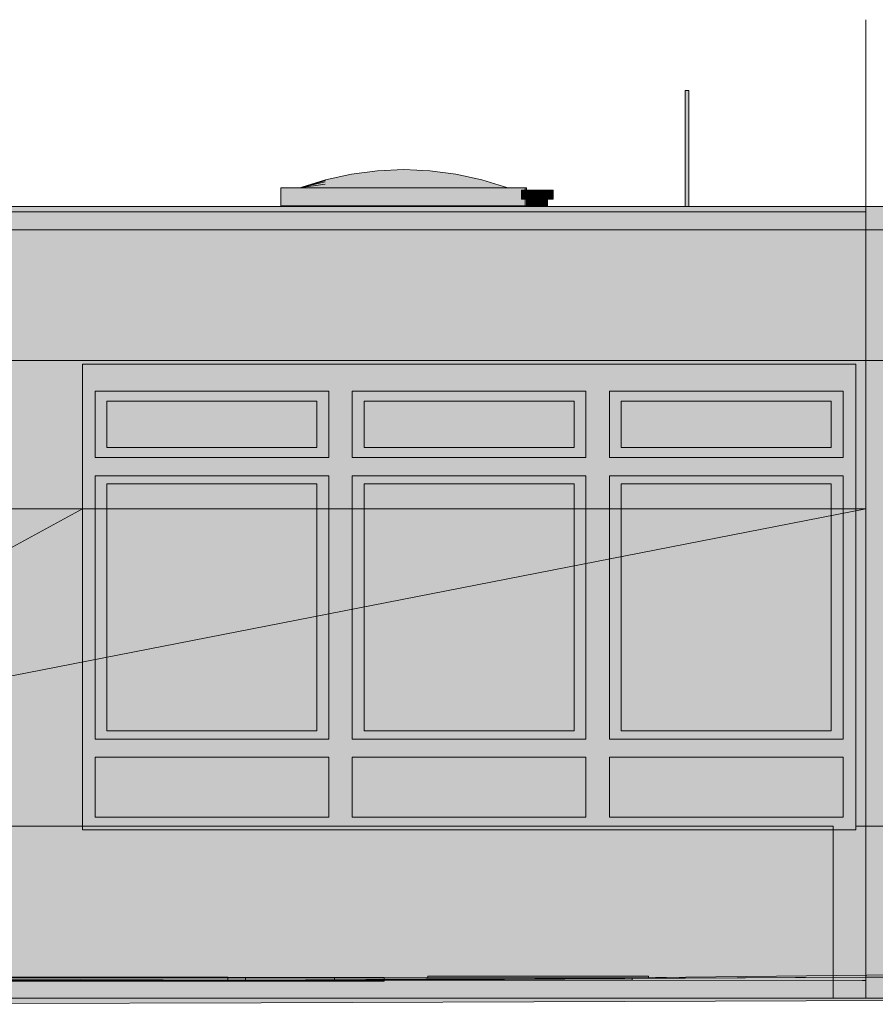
# Model space of a CAD drawing. Header units: metres. Extents: x 0 to 0.84, y 0 to 0.297.
# Tile 39 of 51: x 0.713 to 0.722, y 0.238 to 0.249. Entities that reach past the tile are written whole.
import ezdxf

# ---------------------------------------------------------------- set-up
doc = ezdxf.new("R2010")
doc.units = ezdxf.units.M
doc.header["$XCLIPFRAME"] = 2
doc.layers.add('Standard', color=7, linetype='Continuous', lineweight=25)
picture_1 = doc.add_image_def('image1.jpg', size_in_pixel=(1024, 1024))
picture_2 = doc.add_image_def('image3.jpg', size_in_pixel=(2048, 512))
picture_3 = doc.add_image_def('image5.jpg', size_in_pixel=(1024, 512))

msp = doc.modelspace()

# ---------------------------------------------------------------- hatches: boundary and pattern name
at = {"layer": 'Standard', "linetype": 'Continuous', "lineweight": 13, "true_color": 0xaaaaaa, "transparency": 33554687}
for points in [[(0.720194, 0.248393), (0.720191, 0.248393), (0.720191, 0.247115), (0.720194, 0.247115)], [(0.718383, 0.247295), (0.718383, 0.247195), (0.718405, 0.247195), (0.718405, 0.247295)], [(0.718457, 0.247195), (0.718443, 0.247195), (0.718443, 0.247115), (0.718457, 0.247115)], [(0.723249, 0.238641), (0.722708, 0.238636), (0.718196, 0.238585), (0.722184, 0.238608)], [(0.723249, 0.238641), (0.722184, 0.238608), (0.722924, 0.238608)], [(0.707238, 0.238601), (0.707334, 0.238561), (0.715335, 0.238576)], [(0.717327, 0.238584), (0.716204, 0.238579), (0.722146, 0.238571), (0.719139, 0.23859), (0.718196, 0.238585)], [(0.722184, 0.238608), (0.721407, 0.238603), (0.719139, 0.23859), (0.722146, 0.238571), (0.722184, 0.238571)], [(0.709302, 0.238308), (0.715513, 0.238375), (0.714574, 0.238375), (0.714564, 0.238375), (0.714332, 0.238375), (0.714324, 0.238375), (0.714322, 0.238375), (0.714163, 0.238375), (0.714143, 0.238375), (0.714142, 0.238375), (0.713073, 0.238375), (0.713072, 0.238375), (0.713068, 0.238375), (0.713062, 0.238375), (0.713053, 0.238375), (0.713042, 0.238375), (0.71303, 0.238375), (0.713016, 0.238375), (0.713, 0.238375), (0.712985, 0.238375), (0.712969, 0.238375), (0.712954, 0.238375), (0.712939, 0.238375), (0.712926, 0.238375), (0.712915, 0.238375), (0.712906, 0.238375), (0.712899, 0.238375), (0.712894, 0.238375), (0.712893, 0.238375), (0.712109, 0.238375), (0.712107, 0.238375), (0.712087, 0.238375), (0.711985, 0.238375)], [(0.709302, 0.238308), (0.71551, 0.238324), (0.716328, 0.238375), (0.715513, 0.238375)], [(0.71551, 0.238324), (0.722899, 0.238352), (0.722899, 0.238357), (0.71891, 0.238375), (0.71653, 0.238375), (0.716328, 0.238375)], [(0.722855, 0.238375), (0.722376, 0.238375), (0.722375, 0.238375), (0.722372, 0.238375), (0.722365, 0.238375), (0.722357, 0.238375), (0.722346, 0.238375), (0.722333, 0.238375), (0.722319, 0.238375), (0.722304, 0.238375), (0.722288, 0.238375), (0.722273, 0.238375), (0.722257, 0.238375), (0.722243, 0.238375), (0.72223, 0.238375), (0.722218, 0.238375), (0.722209, 0.238375), (0.722202, 0.238375), (0.722198, 0.238375), (0.722196, 0.238375), (0.722184, 0.238375), (0.722184, 0.238375), (0.722124, 0.238375), (0.72212, 0.238375), (0.722064, 0.238375), (0.721964, 0.238375), (0.721962, 0.238375), (0.721954, 0.238375), (0.719876, 0.238375), (0.719829, 0.238375), (0.71891, 0.238375), (0.722899, 0.238357), (0.722899, 0.238375)]]:
    msp.add_hatch(color=253, dxfattribs=at).paths.add_polyline_path(points)
at = {"layer": 'Standard', "linetype": 'Continuous', "lineweight": 13, "transparency": 33554687}
for color, points in [(253, [(0.720201, 0.248393), (0.720194, 0.248393), (0.720194, 0.247115), (0.720201, 0.247115)]), (253, [(0.718405, 0.247295), (0.718405, 0.247195), (0.718464, 0.247195), (0.718464, 0.247295)]), (253, [(0.718494, 0.247195), (0.718457, 0.247195), (0.718457, 0.247115), (0.718494, 0.247115)]), (7, [(0.718494, 0.247195), (0.718457, 0.247195), (0.718457, 0.24712), (0.718489, 0.24714), (0.718494, 0.247143)]), (7, [(0.718544, 0.247195), (0.718494, 0.247195), (0.718494, 0.247143), (0.718544, 0.247159)]), (7, [(0.718594, 0.247195), (0.718544, 0.247195), (0.718544, 0.247159), (0.718588, 0.247159), (0.718594, 0.247161)]), (7, [(0.71863, 0.247195), (0.718594, 0.247195), (0.718594, 0.247161), (0.71863, 0.247161)]), (7, [(0.718643, 0.247195), (0.71863, 0.247195), (0.71863, 0.247161), (0.718638, 0.247151), (0.718643, 0.247151)]), (7, [(0.718659, 0.247195), (0.718643, 0.247195), (0.718643, 0.247161), (0.718659, 0.247161)]), (7, [(0.718672, 0.247195), (0.718659, 0.247195), (0.718659, 0.247161), (0.718667, 0.247151), (0.718672, 0.247151)]), (7, [(0.713676, 0.245375), (0.713536, 0.245375), (0.713536, 0.243961), (0.713676, 0.243961)]), (7, [(0.722184, 0.243775), (0.722184, 0.245415), (0.722184, 0.245415), (0.722184, 0.243775)]), (7, [(0.722924, 0.245415), (0.722184, 0.245415), (0.722184, 0.243775), (0.722924, 0.243775)]), (7, [(0.722924, 0.245415), (0.722184, 0.245415), (0.722184, 0.245356), (0.722924, 0.245358)]), (7, [(0.716515, 0.245075), (0.716255, 0.245075), (0.716255, 0.243965), (0.716515, 0.243965)]), (7, [(0.719354, 0.245075), (0.719094, 0.245075), (0.719094, 0.243969), (0.719354, 0.243969)]), (7, [(0.713806, 0.244142), (0.713676, 0.244142), (0.713676, 0.243947), (0.713806, 0.243947)]), (7, [(0.716255, 0.241236), (0.716255, 0.244142), (0.716125, 0.244142), (0.716125, 0.24395), (0.716241, 0.243951), (0.716241, 0.241236)]), (7, [(0.716645, 0.244142), (0.716515, 0.244142), (0.716515, 0.243951), (0.716645, 0.243951)]), (7, [(0.719094, 0.241236), (0.719094, 0.244142), (0.718964, 0.244142), (0.718964, 0.243955), (0.71908, 0.243955), (0.71908, 0.241236)]), (7, [(0.719484, 0.244142), (0.719354, 0.244142), (0.719354, 0.243955), (0.719484, 0.243956)]), (7, [(0.716125, 0.241326), (0.716125, 0.244052), (0.713806, 0.244052), (0.713806, 0.243912), (0.71609, 0.243915), (0.71609, 0.241326)]), (7, [(0.718964, 0.241326), (0.718964, 0.244052), (0.716645, 0.244052), (0.716645, 0.243916), (0.718929, 0.243919), (0.718929, 0.241326)]), (7, [(0.721804, 0.241326), (0.721804, 0.244052), (0.719484, 0.244052), (0.719484, 0.24392), (0.72075, 0.243922), (0.72075, 0.242341), (0.72075, 0.241326)]), (7, [(0.721804, 0.241326), (0.720786, 0.241326), (0.720786, 0.241236), (0.721804, 0.241236)]), (7, [(0.721934, 0.241036), (0.721934, 0.241236), (0.7208, 0.241236), (0.7208, 0.241036)]), (7, [(0.716255, 0.240375), (0.716255, 0.241036), (0.713676, 0.241036), (0.713676, 0.241), (0.71622, 0.241), (0.71622, 0.240375)]), (7, [(0.719094, 0.240375), (0.719094, 0.241036), (0.716515, 0.241036), (0.716515, 0.241), (0.719059, 0.241), (0.719059, 0.240375)]), (7, [(0.721934, 0.240375), (0.721934, 0.241036), (0.719354, 0.241036), (0.719354, 0.241), (0.720765, 0.241), (0.720765, 0.240375)]), (7, [(0.721934, 0.240235), (0.721934, 0.240375), (0.7208, 0.240375), (0.7208, 0.240235)]), (7, [(0.722395, 0.238614), (0.723249, 0.238641), (0.722708, 0.238636), (0.718196, 0.238585), (0.721407, 0.238603)]), (7, [(0.708221, 0.238562), (0.715335, 0.238576), (0.707238, 0.238601), (0.707323, 0.238565)]), (7, [(0.715335, 0.238576), (0.717327, 0.238584), (0.717348, 0.238601), (0.713078, 0.238583)]), (7, [(0.717348, 0.238601), (0.717327, 0.238584), (0.718196, 0.238585), (0.719764, 0.238602)]), (7, [(0.722184, 0.238375), (0.722924, 0.238375), (0.722924, 0.238608), (0.722184, 0.238608)])]:
    msp.add_hatch(color=color, dxfattribs=at).paths.add_polyline_path(points)
at = {"layer": 'Standard', "linetype": 'Continuous', "lineweight": 13, "true_color": 0xbababa, "transparency": 33554687}
for points in [[(0.720212, 0.248393), (0.720201, 0.248393), (0.720201, 0.247115), (0.720212, 0.247115)], [(0.718464, 0.247295), (0.718464, 0.247195), (0.718544, 0.247195), (0.718544, 0.247295)], [(0.718544, 0.247195), (0.718494, 0.247195), (0.718494, 0.247115), (0.718544, 0.247115)]]:
    msp.add_hatch(color=9, dxfattribs=at).paths.add_polyline_path(points)
at = {"layer": 'Standard', "linetype": 'Continuous', "lineweight": 13, "true_color": 0xc2c2c2, "transparency": 33554687}
for points in [[(0.720221, 0.248393), (0.720212, 0.248393), (0.720212, 0.247115), (0.720221, 0.247115)], [(0.718544, 0.247295), (0.718544, 0.247195), (0.718624, 0.247195), (0.718624, 0.247295)], [(0.718594, 0.247195), (0.718544, 0.247195), (0.718544, 0.247115), (0.718594, 0.247115)]]:
    msp.add_hatch(color=9, dxfattribs=at).paths.add_polyline_path(points)
at = {"layer": 'Standard', "linetype": 'Continuous', "lineweight": 13, "true_color": 0xc3c3c3, "transparency": 33554687}
for points in [[(0.720229, 0.248393), (0.720221, 0.248393), (0.720221, 0.247115), (0.720229, 0.247115)], [(0.718624, 0.247295), (0.718624, 0.247195), (0.718682, 0.247195), (0.718682, 0.247295)], [(0.718711, 0.247195), (0.718711, 0.247295), (0.718703, 0.247295), (0.718703, 0.247195)], [(0.71863, 0.247195), (0.718594, 0.247195), (0.718594, 0.247115), (0.71863, 0.247115)], [(0.718659, 0.247195), (0.718643, 0.247195), (0.718643, 0.247115), (0.718659, 0.247115)]]:
    msp.add_hatch(color=9, dxfattribs=at).paths.add_polyline_path(points)
at = {"layer": 'Standard', "linetype": 'Continuous', "lineweight": 13, "true_color": 0xbdbdbd, "transparency": 33554687}
for points in [[(0.720231, 0.248393), (0.720229, 0.248393), (0.720229, 0.247115), (0.720231, 0.247115)], [(0.718682, 0.247295), (0.718682, 0.247195), (0.718703, 0.247195), (0.718703, 0.247295)], [(0.718711, 0.247295), (0.718711, 0.247195), (0.718732, 0.247195), (0.718732, 0.247295)], [(0.718643, 0.247195), (0.71863, 0.247195), (0.71863, 0.247115), (0.718643, 0.247115)], [(0.718672, 0.247195), (0.718659, 0.247195), (0.718659, 0.247115), (0.718672, 0.247115)]]:
    msp.add_hatch(color=9, dxfattribs=at).paths.add_polyline_path(points)
at = {"layer": 'Standard', "linetype": 'Continuous', "lineweight": 13, "true_color": 0xc9dee7, "transparency": 33554687}
for points in [[(0.716219, 0.247401), (0.716506, 0.24746), (0.71622, 0.247407)], [(0.716508, 0.247469), (0.71622, 0.247407), (0.716506, 0.24746)]]:
    msp.add_hatch(color=254, dxfattribs=at).paths.add_polyline_path(points)
at = {"layer": 'Standard', "linetype": 'Continuous', "lineweight": 13, "true_color": 0xcbe0e9, "transparency": 33554687}
for points in [[(0.716506, 0.24746), (0.716219, 0.247401), (0.716505, 0.247432)], [(0.716506, 0.24746), (0.716794, 0.247495), (0.716508, 0.247469)], [(0.716795, 0.247507), (0.716508, 0.247469), (0.716794, 0.247495)], [(0.716217, 0.247385), (0.716505, 0.247432), (0.716219, 0.247401)]]:
    msp.add_hatch(color=254, dxfattribs=at).paths.add_polyline_path(points)
at = {"layer": 'Standard', "linetype": 'Continuous', "lineweight": 13, "true_color": 0xcde2eb, "transparency": 33554687}
for points in [[(0.716505, 0.247432), (0.716792, 0.24746), (0.716506, 0.24746)], [(0.716794, 0.247495), (0.716506, 0.24746), (0.716792, 0.24746)], [(0.716216, 0.247358), (0.715928, 0.24732), (0.716214, 0.24732)], [(0.716216, 0.247358), (0.716503, 0.247385), (0.716217, 0.247385)], [(0.716505, 0.247432), (0.716217, 0.247385), (0.716503, 0.247385)]]:
    msp.add_hatch(color=254, dxfattribs=at).paths.add_polyline_path(points)
at = {"layer": 'Standard', "linetype": 'Continuous', "lineweight": 13, "true_color": 0xcee4ed, "transparency": 33554687}
for points in [[(0.716792, 0.24746), (0.716505, 0.247432), (0.716791, 0.247401)], [(0.716792, 0.24746), (0.71708, 0.247469), (0.716794, 0.247495)], [(0.717081, 0.247507), (0.716794, 0.247495), (0.71708, 0.247469)], [(0.71737, 0.247507), (0.717369, 0.247495), (0.717658, 0.247469)], [(0.717656, 0.24746), (0.717658, 0.247469), (0.717369, 0.247495)], [(0.716214, 0.24732), (0.716502, 0.24732), (0.716216, 0.247358)], [(0.716503, 0.247385), (0.716791, 0.247401), (0.716505, 0.247432)], [(0.717939, 0.24732), (0.717941, 0.247358), (0.717652, 0.24732)], [(0.718228, 0.24732), (0.71823, 0.24732), (0.717941, 0.247358)], [(0.718238, 0.24732), (0.718234, 0.24732), (0.718236, 0.24732)]]:
    msp.add_hatch(color=254, dxfattribs=at).paths.add_polyline_path(points)
at = {"layer": 'Standard', "linetype": 'Continuous', "lineweight": 13, "true_color": 0xd0e6ef, "transparency": 33554687}
for points in [[(0.716791, 0.247401), (0.717078, 0.247407), (0.716792, 0.24746)], [(0.71708, 0.247469), (0.716792, 0.24746), (0.717078, 0.247407)], [(0.717369, 0.247495), (0.717367, 0.24746), (0.717656, 0.24746)], [(0.717655, 0.247432), (0.717656, 0.24746), (0.717367, 0.24746)], [(0.717658, 0.247469), (0.717656, 0.24746), (0.717945, 0.247407)], [(0.717653, 0.247385), (0.717655, 0.247432), (0.717366, 0.247401)], [(0.717942, 0.247385), (0.717944, 0.247401), (0.717655, 0.247432)], [(0.717945, 0.247407), (0.717944, 0.247401), (0.718233, 0.24732)], [(0.718231, 0.24732), (0.718233, 0.24732), (0.717944, 0.247401)], [(0.718234, 0.24732), (0.718209, 0.247327), (0.718233, 0.24732)]]:
    msp.add_hatch(color=254, dxfattribs=at).paths.add_polyline_path(points)
at = {"layer": 'Standard', "linetype": 'Continuous', "lineweight": 13, "true_color": 0xcce1ea, "transparency": 33554687}
for points in [[(0.716794, 0.247495), (0.717081, 0.247507), (0.716795, 0.247507)], [(0.717083, 0.24752), (0.716795, 0.247507), (0.717081, 0.247507)]]:
    msp.add_hatch(color=254, dxfattribs=at).paths.add_polyline_path(points)
at = {"layer": 'Standard', "linetype": 'Continuous', "lineweight": 13, "true_color": 0xd1e7f0, "transparency": 33554687}
for points in [[(0.71708, 0.247469), (0.717078, 0.247407), (0.717367, 0.24746)], [(0.717366, 0.247401), (0.717367, 0.24746), (0.717078, 0.247407)], [(0.717656, 0.24746), (0.717655, 0.247432), (0.717944, 0.247401)], [(0.716502, 0.24732), (0.716789, 0.24732), (0.716503, 0.247385)], [(0.716791, 0.247401), (0.716503, 0.247385), (0.716789, 0.24732)], [(0.717652, 0.24732), (0.717653, 0.247385), (0.717364, 0.24732)], [(0.717941, 0.247358), (0.717939, 0.24732), (0.718228, 0.24732)], [(0.717944, 0.247401), (0.717942, 0.247385), (0.718231, 0.24732)]]:
    msp.add_hatch(color=254, dxfattribs=at).paths.add_polyline_path(points)
at = {"layer": 'Standard', "linetype": 'Continuous', "lineweight": 13, "true_color": 0xcfe5ee, "transparency": 33554687}
for points in [[(0.717081, 0.247507), (0.71708, 0.247469), (0.717369, 0.247495)], [(0.717367, 0.24746), (0.717369, 0.247495), (0.71708, 0.247469)], [(0.717944, 0.247401), (0.717945, 0.247407), (0.717656, 0.24746)], [(0.716503, 0.247385), (0.716216, 0.247358), (0.716502, 0.24732)], [(0.717941, 0.247358), (0.717942, 0.247385), (0.717653, 0.247385)], [(0.71823, 0.24732), (0.718231, 0.24732), (0.717942, 0.247385)], [(0.718236, 0.24732), (0.718228, 0.247321), (0.718234, 0.24732)]]:
    msp.add_hatch(color=254, dxfattribs=at).paths.add_polyline_path(points)
at = {"layer": 'Standard', "linetype": 'Continuous', "lineweight": 13, "true_color": 0xcde3ec, "transparency": 33554687}
for points in [[(0.717083, 0.24752), (0.717081, 0.247507), (0.71737, 0.247507)], [(0.717369, 0.247495), (0.71737, 0.247507), (0.717081, 0.247507)]]:
    msp.add_hatch(color=254, dxfattribs=at).paths.add_polyline_path(points)
at = {"layer": 'Standard', "linetype": 'Continuous', "lineweight": 13, "true_color": 0xd2e8f1, "transparency": 33554687}
for points in [[(0.717367, 0.24746), (0.717366, 0.247401), (0.717655, 0.247432)], [(0.716789, 0.24732), (0.717077, 0.24732), (0.716791, 0.247401)], [(0.717078, 0.247407), (0.716791, 0.247401), (0.717077, 0.24732)], [(0.717364, 0.24732), (0.717366, 0.247401), (0.717077, 0.24732)], [(0.717653, 0.247385), (0.717652, 0.24732), (0.717941, 0.247358)], [(0.717655, 0.247432), (0.717653, 0.247385), (0.717942, 0.247385)], [(0.717942, 0.247385), (0.717941, 0.247358), (0.71823, 0.24732)]]:
    msp.add_hatch(color=254, dxfattribs=at).paths.add_polyline_path(points)
at = {"layer": 'Standard', "linetype": 'Continuous', "lineweight": 13, "true_color": 0xcadfe8, "transparency": 33554687}
msp.add_hatch(color=254, dxfattribs=at).paths.add_polyline_path([(0.716217, 0.247385), (0.715932, 0.24732), (0.716216, 0.247358)])
at = {"layer": 'Standard', "linetype": 'Continuous', "lineweight": 13, "true_color": 0xc8dde6, "transparency": 33554687}
msp.add_hatch(color=254, dxfattribs=at).paths.add_polyline_path([(0.716219, 0.247401), (0.715938, 0.247321), (0.716217, 0.247385)])
at = {"layer": 'Standard', "linetype": 'Continuous', "lineweight": 13, "true_color": 0xc6dbe4, "transparency": 33554687}
msp.add_hatch(color=254, dxfattribs=at).paths.add_polyline_path([(0.71622, 0.247407), (0.715957, 0.247327), (0.716219, 0.247401)])
at = {"layer": 'Standard', "linetype": 'Continuous', "lineweight": 13, "true_color": 0xd3e9f2, "transparency": 33554687}
for points in [[(0.717078, 0.247407), (0.717077, 0.24732), (0.717366, 0.247401)], [(0.717366, 0.247401), (0.717364, 0.24732), (0.717653, 0.247385)], [(0.716125, 0.241326), (0.716125, 0.244052), (0.713806, 0.244052), (0.713806, 0.241326)], [(0.718964, 0.241326), (0.718964, 0.244052), (0.716645, 0.244052), (0.716645, 0.241326)], [(0.721804, 0.241326), (0.721804, 0.244052), (0.719484, 0.244052), (0.719484, 0.241326)], [(0.716255, 0.240375), (0.716255, 0.241036), (0.713676, 0.241036), (0.713676, 0.240375)], [(0.719094, 0.240375), (0.719094, 0.241036), (0.716515, 0.241036), (0.716515, 0.240375)], [(0.721934, 0.240375), (0.721934, 0.241036), (0.719354, 0.241036), (0.719354, 0.240375)]]:
    msp.add_hatch(color=254, dxfattribs=at).paths.add_polyline_path(points)
at = {"layer": 'Standard', "linetype": 'Continuous', "lineweight": 13, "true_color": 0xf3f3f3, "transparency": 33554687}
for points in [[(0.718425, 0.24732), (0.715725, 0.24732), (0.715725, 0.24712), (0.718425, 0.24712), (0.718425, 0.247195), (0.718405, 0.247195), (0.718383, 0.247195), (0.718383, 0.247295), (0.718405, 0.247295), (0.718425, 0.247295)], [(0.723015, 0.246915), (0.722647, 0.246915), (0.722647, 0.246855), (0.684874, 0.246855), (0.684874, 0.246315), (0.723015, 0.246315)], [(0.723015, 0.246315), (0.684874, 0.246315), (0.684874, 0.245415), (0.723015, 0.245415)], [(0.713676, 0.240235), (0.713676, 0.245375), (0.713536, 0.245375), (0.713536, 0.240275), (0.713536, 0.240235)], [(0.716515, 0.240375), (0.716515, 0.245075), (0.716255, 0.245075), (0.716255, 0.240375)], [(0.719354, 0.240375), (0.719354, 0.245075), (0.719094, 0.245075), (0.719094, 0.240375)], [(0.713676, 0.241236), (0.713806, 0.241236), (0.713806, 0.244142), (0.713676, 0.244142)], [(0.716125, 0.241236), (0.716255, 0.241236), (0.716255, 0.244142), (0.716125, 0.244142)], [(0.716515, 0.241236), (0.716645, 0.241236), (0.716645, 0.244142), (0.716515, 0.244142)], [(0.718964, 0.241236), (0.719094, 0.241236), (0.719094, 0.244142), (0.718964, 0.244142)], [(0.719354, 0.241236), (0.719484, 0.241236), (0.719484, 0.244142), (0.719354, 0.244142)], [(0.716125, 0.241326), (0.713806, 0.241326), (0.713806, 0.241236), (0.716125, 0.241236)], [(0.718964, 0.241326), (0.716645, 0.241326), (0.716645, 0.241236), (0.718964, 0.241236)], [(0.721804, 0.241326), (0.719484, 0.241326), (0.719484, 0.241236), (0.721804, 0.241236)], [(0.716255, 0.241036), (0.716255, 0.241236), (0.713676, 0.241236), (0.713676, 0.241036)], [(0.719094, 0.241036), (0.719094, 0.241236), (0.716515, 0.241236), (0.716515, 0.241036)], [(0.721934, 0.241036), (0.721934, 0.241236), (0.719354, 0.241236), (0.719354, 0.241036)], [(0.721934, 0.240235), (0.721934, 0.240375), (0.713676, 0.240375), (0.713676, 0.240235)]]:
    msp.add_hatch(color=7, dxfattribs=at).paths.add_polyline_path(points)
at = {"layer": 'Standard', "linetype": 'Continuous', "lineweight": 13, "true_color": 0xebebeb, "transparency": 33554687}
h = msp.add_hatch(color=7, dxfattribs=at)
h.paths.add_polyline_path([(0.71844, 0.24732), (0.718425, 0.24732), (0.718425, 0.247295), (0.71844, 0.247295)])
h.paths.add_polyline_path([(0.718425, 0.24712), (0.71844, 0.24712), (0.71844, 0.247195), (0.718425, 0.247195)])
at = {"layer": 'Standard', "linetype": 'Continuous', "lineweight": 13, "true_color": 0xd1d1d1, "transparency": 33554687}
msp.add_hatch(color=254, dxfattribs=at).paths.add_polyline_path([(0.684408, 0.247115), (0.684408, 0.246855), (0.722647, 0.246855), (0.722647, 0.247115)])
at = {"layer": 'Standard', "linetype": 'Continuous', "lineweight": 13, "true_color": 0xd8d8d8, "transparency": 33554687}
for points in [[(0.718346, 0.24712), (0.715806, 0.24712), (0.715806, 0.247115), (0.718346, 0.247115)], [(0.71836, 0.24712), (0.718346, 0.24712), (0.718346, 0.247115), (0.71836, 0.247115)], [(0.721934, 0.245075), (0.721934, 0.245375), (0.713676, 0.245375), (0.713676, 0.245075)], [(0.722074, 0.240235), (0.722074, 0.245375), (0.721934, 0.245375), (0.721934, 0.240235)], [(0.713676, 0.244342), (0.713806, 0.244342), (0.713806, 0.245075), (0.713676, 0.245075)], [(0.716125, 0.244965), (0.716125, 0.245075), (0.713806, 0.245075), (0.713806, 0.244965)], [(0.716125, 0.244342), (0.716255, 0.244342), (0.716255, 0.245075), (0.716125, 0.245075)], [(0.716515, 0.245075), (0.716515, 0.244342), (0.716645, 0.244342), (0.716645, 0.245075)], [(0.718964, 0.244965), (0.718964, 0.245075), (0.716645, 0.245075), (0.716645, 0.244965)], [(0.718964, 0.244342), (0.719094, 0.244342), (0.719094, 0.245075), (0.718964, 0.245075)], [(0.719354, 0.245075), (0.719354, 0.244342), (0.719484, 0.244342), (0.719484, 0.245075)], [(0.721804, 0.244965), (0.721804, 0.245075), (0.719484, 0.245075), (0.719484, 0.244965)], [(0.721804, 0.244342), (0.721934, 0.244342), (0.721934, 0.245075), (0.721804, 0.245075)], [(0.716125, 0.244965), (0.716125, 0.244452), (0.716125, 0.244452), (0.716125, 0.244965)], [(0.716125, 0.244452), (0.713806, 0.244452), (0.713806, 0.244342), (0.716125, 0.244342)], [(0.718964, 0.244452), (0.716645, 0.244452), (0.716645, 0.244342), (0.718964, 0.244342)], [(0.721804, 0.244452), (0.719484, 0.244452), (0.719484, 0.244342), (0.721804, 0.244342)], [(0.716255, 0.244142), (0.716255, 0.244342), (0.713676, 0.244342), (0.713676, 0.244142)], [(0.719094, 0.244142), (0.719094, 0.244342), (0.716515, 0.244342), (0.716515, 0.244142)], [(0.721934, 0.244142), (0.721934, 0.244342), (0.719354, 0.244342), (0.719354, 0.244142)], [(0.716125, 0.244052), (0.716125, 0.244142), (0.713806, 0.244142), (0.713806, 0.244052)], [(0.718964, 0.244052), (0.718964, 0.244142), (0.716645, 0.244142), (0.716645, 0.244052)], [(0.721804, 0.244052), (0.721804, 0.244142), (0.719484, 0.244142), (0.719484, 0.244052)], [(0.721804, 0.241236), (0.721934, 0.241236), (0.721934, 0.244142), (0.721804, 0.244142)], [(0.716125, 0.244052), (0.716125, 0.241326), (0.716125, 0.241326), (0.716125, 0.244052)]]:
    msp.add_hatch(color=254, dxfattribs=at).paths.add_polyline_path(points)
at = {"layer": 'Standard', "linetype": 'Continuous', "lineweight": 13, "transparency": 33554687}
h = msp.add_hatch(color=7, dxfattribs=at)
h.paths.add_polyline_path([(0.723015, 0.246915), (0.722647, 0.246915), (0.722647, 0.246887), (0.722987, 0.246887), (0.722987, 0.246827), (0.723015, 0.246827)])
h.paths.add_polyline_path([(0.722647, 0.246855), (0.684874, 0.246855), (0.684874, 0.246813), (0.722619, 0.246827)])
h = msp.add_hatch(color=7, dxfattribs=at)
h.paths.add_polyline_path([(0.694074, 0.245415), (0.694074, 0.243775), (0.694915, 0.243775), (0.694915, 0.245375), (0.703415, 0.245375), (0.703415, 0.243775), (0.703584, 0.243775), (0.703584, 0.245415)])
h.paths.add_polyline_path([(0.704254, 0.243775), (0.704254, 0.245375), (0.712754, 0.245375), (0.712754, 0.243775), (0.713536, 0.243775), (0.713536, 0.245375), (0.722074, 0.245375), (0.722074, 0.243775), (0.722184, 0.243775), (0.722184, 0.245415), (0.704064, 0.245415), (0.704064, 0.243775)])
h = msp.add_hatch(color=7, dxfattribs=at)
h.paths.add_polyline_path([(0.694074, 0.245415), (0.694074, 0.243931), (0.694915, 0.243932), (0.694915, 0.245375), (0.703415, 0.245375), (0.703415, 0.243775), (0.703584, 0.243775), (0.703584, 0.245415)])
h.paths.add_polyline_path([(0.704254, 0.245375), (0.712754, 0.245375), (0.712754, 0.243959), (0.713536, 0.243961), (0.713536, 0.245375), (0.722074, 0.245375), (0.722074, 0.243775), (0.722184, 0.243775), (0.722184, 0.245415), (0.704064, 0.245415), (0.704064, 0.243946), (0.704254, 0.243946)])
at = {"layer": 'Standard', "linetype": 'Continuous', "lineweight": 13, "true_color": 0xd8d8d8, "transparency": 33554687}
for points in [[(0.716255, 0.240375), (0.716255, 0.241036), (0.716255, 0.240375), (0.716255, 0.245075)], [(0.719094, 0.240375), (0.719094, 0.241036), (0.719094, 0.240375), (0.719094, 0.245075)]]:
    msp.add_hatch(color=254, dxfattribs=at).paths.add_polyline_path(points, flags=16)
at = {"layer": 'Standard', "linetype": 'Continuous', "lineweight": 13, "true_color": 0xbbcfd7, "transparency": 33554687}
for points in [[(0.716125, 0.244452), (0.716125, 0.244965), (0.713806, 0.244965), (0.713806, 0.244452)], [(0.718964, 0.244452), (0.718964, 0.244965), (0.716645, 0.244965), (0.716645, 0.244452)], [(0.721804, 0.244452), (0.721804, 0.244965), (0.719484, 0.244965), (0.719484, 0.244452)]]:
    msp.add_hatch(color=9, dxfattribs=at).paths.add_polyline_path(points)
at = {"layer": 'Standard', "linetype": 'Continuous', "lineweight": 13, "transparency": 33554687}
h = msp.add_hatch(color=7, dxfattribs=at)
h.paths.add_polyline_path([(0.685354, 0.243775), (0.685344, 0.243775), (0.685344, 0.240275), (0.685354, 0.240275)])
h.paths.add_polyline_path([(0.694915, 0.243775), (0.694074, 0.243775), (0.694074, 0.240275), (0.694915, 0.240275)])
h.paths.add_polyline_path([(0.704254, 0.240275), (0.704254, 0.243775), (0.704064, 0.243775), (0.704064, 0.240275)])
h.paths.add_polyline_path([(0.722184, 0.243775), (0.722074, 0.243775), (0.722074, 0.240275), (0.722184, 0.240275)])
h.paths.add_polyline_path([(0.713536, 0.243775), (0.712754, 0.243775), (0.712754, 0.240275), (0.713536, 0.240275)])
h.paths.add_polyline_path([(0.713536, 0.243775), (0.703584, 0.238375), (0.703584, 0.23855), (0.703584, 0.238375)], flags=16)
h.paths.add_polyline_path([(0.703584, 0.238594), (0.703584, 0.243775), (0.703415, 0.243775), (0.703415, 0.240275), (0.703584, 0.240275), (0.703584, 0.238594), (0.694915, 0.243775)])
h = msp.add_hatch(color=7, dxfattribs=at)
h.paths.add_polyline_path([(0.722184, 0.243775), (0.722074, 0.243775), (0.722074, 0.240275), (0.722184, 0.240275)])
h.paths.add_polyline_path([(0.722184, 0.243775), (0.703584, 0.238375), (0.703584, 0.23855), (0.703584, 0.238375)], flags=16)
h.paths.add_polyline_path([(0.703584, 0.238594), (0.703584, 0.243775), (0.703415, 0.243775), (0.703415, 0.240275), (0.703584, 0.240275), (0.703584, 0.238594), (0.722184, 0.243775)])
h = msp.add_hatch(color=7, dxfattribs=at)
h.paths.add_polyline_path([(0.722924, 0.243775), (0.722184, 0.243775), (0.722184, 0.23863), (0.722708, 0.238636), (0.722924, 0.23864)])
h.paths.add_polyline_path([(0.722184, 0.238375), (0.722924, 0.238375), (0.722924, 0.238608), (0.722184, 0.238608)])
h = msp.add_hatch(color=7, dxfattribs=at)
h.paths.add_polyline_path([(0.722184, 0.243775), (0.722184, 0.240275), (0.722184, 0.23863), (0.722184, 0.23863), (0.722184, 0.243775)])
h.paths.add_polyline_path([(0.722184, 0.238608), (0.722184, 0.238578), (0.722184, 0.238375), (0.722184, 0.238375)])
h = msp.add_hatch(color=7, dxfattribs=at)
h.paths.add_polyline_path([(0.722184, 0.238375), (0.722184, 0.238578), (0.722184, 0.238571), (0.722146, 0.238571), (0.716204, 0.238579), (0.715335, 0.238576), (0.708221, 0.238562), (0.707334, 0.238561), (0.704064, 0.238551), (0.704064, 0.238375)])
h.paths.add_polyline_path([(0.722184, 0.23863), (0.722184, 0.240275), (0.722074, 0.240275), (0.722074, 0.240235), (0.713536, 0.240235), (0.713536, 0.240275), (0.712754, 0.240275), (0.712754, 0.240235), (0.704254, 0.240235), (0.704254, 0.240275), (0.704064, 0.240275), (0.704064, 0.238595), (0.707238, 0.238601), (0.7097, 0.238594), (0.717348, 0.238601), (0.719983, 0.238605)])
h = msp.add_hatch(color=7, dxfattribs=at)
h.paths.add_polyline_path([(0.722184, 0.238375), (0.722184, 0.238578), (0.722184, 0.238571), (0.722146, 0.238571), (0.716204, 0.238579), (0.715335, 0.238576), (0.708221, 0.238562), (0.707334, 0.238561), (0.704064, 0.238551), (0.704064, 0.238375)])
h.paths.add_polyline_path([(0.722184, 0.23863), (0.722184, 0.240275), (0.722074, 0.240275), (0.722074, 0.240235), (0.720814, 0.240235), (0.720814, 0.238614)])
at = {"layer": 'Standard', "linetype": 'Continuous', "lineweight": 13, "true_color": 0xb9b9b9, "transparency": 33554687}
for points in [[(0.717348, 0.238601), (0.7097, 0.238594), (0.712933, 0.238583)], [(0.717327, 0.238584), (0.717348, 0.238601), (0.712933, 0.238583), (0.715335, 0.238576)], [(0.718196, 0.238585), (0.719983, 0.238605), (0.717348, 0.238601), (0.717327, 0.238584)]]:
    msp.add_hatch(color=9, dxfattribs=at).paths.add_polyline_path(points)
at = {"layer": 'Standard', "linetype": 'Continuous', "lineweight": 13, "true_color": 0x4d4d4d, "transparency": 33554687}
for points in [[(0.717348, 0.238601), (0.7097, 0.238594), (0.712933, 0.238583)], [(0.717348, 0.238601), (0.717348, 0.238601), (0.712933, 0.238583), (0.713078, 0.238583)], [(0.717348, 0.238601), (0.719764, 0.238602), (0.719983, 0.238605), (0.717348, 0.238601)]]:
    msp.add_hatch(color=251, dxfattribs=at).paths.add_polyline_path(points)
at = {"layer": 'Standard', "linetype": 'Continuous', "lineweight": 13, "true_color": 0x474747, "transparency": 33554687}
for points in [[(0.717327, 0.238584), (0.716204, 0.238579), (0.722146, 0.238571), (0.719139, 0.23859), (0.718196, 0.238585)], [(0.722184, 0.238608), (0.721407, 0.238603), (0.719139, 0.23859), (0.722146, 0.238571), (0.722184, 0.238571)], [(0.722184, 0.238608), (0.722395, 0.238614), (0.721407, 0.238603)], [(0.722184, 0.238608), (0.722924, 0.238608), (0.722988, 0.238614), (0.722395, 0.238614)], [(0.709302, 0.238308), (0.715513, 0.238375), (0.711985, 0.238375)], [(0.709302, 0.238308), (0.71551, 0.238324), (0.716328, 0.238375), (0.715513, 0.238375)], [(0.71551, 0.238324), (0.722899, 0.238352), (0.722899, 0.238357), (0.71891, 0.238375), (0.716328, 0.238375)], [(0.722855, 0.238375), (0.722184, 0.238375), (0.722184, 0.238375), (0.722064, 0.238375), (0.71891, 0.238375), (0.722899, 0.238357), (0.722899, 0.238375)]]:
    msp.add_hatch(color=49, dxfattribs=at).paths.add_polyline_path(points)

# ---------------------------------------------------------------- linework, layer by layer
at = {"layer": 'Standard', "color": 7, "linetype": 'Continuous', "lineweight": 13, "transparency": 33554687}
for p, q in [((0.720191, 0.248393), (0.720191, 0.247115)), ((0.720191, 0.248393), (0.720194, 0.248393)), ((0.720194, 0.248393), (0.720201, 0.248393)), ((0.720201, 0.248393), (0.720212, 0.248393)), ((0.720212, 0.248393), (0.720221, 0.248393)), ((0.720221, 0.248393), (0.720229, 0.248393)), ((0.720229, 0.248393), (0.720231, 0.248393)), ((0.720231, 0.248393), (0.720231, 0.247115)), ((0.716508, 0.247469), (0.71622, 0.247407)), ((0.716795, 0.247507), (0.716508, 0.247469)), ((0.717083, 0.24752), (0.716795, 0.247507)), ((0.71737, 0.247507), (0.717083, 0.24752)), ((0.717658, 0.247469), (0.71737, 0.247507)), ((0.717945, 0.247407), (0.717658, 0.247469)), ((0.716216, 0.247358), (0.715928, 0.24732)), ((0.716217, 0.247385), (0.715932, 0.24732)), ((0.716219, 0.247401), (0.715938, 0.247321)), ((0.71622, 0.247407), (0.715957, 0.247327)), ((0.718233, 0.24732), (0.717945, 0.247407)), ((0.715725, 0.24732), (0.715725, 0.24712)), ((0.718425, 0.24732), (0.715725, 0.24732)), ((0.718209, 0.247327), (0.718234, 0.24732)), ((0.718236, 0.24732), (0.718228, 0.247321)), ((0.718238, 0.24732), (0.718234, 0.24732)), ((0.718383, 0.247295), (0.718383, 0.247195)), ((0.718405, 0.247295), (0.718383, 0.247295)), ((0.718464, 0.247295), (0.718405, 0.247295)), ((0.718425, 0.247295), (0.718425, 0.24732)), ((0.71844, 0.24732), (0.718425, 0.24732)), ((0.71844, 0.24732), (0.71844, 0.247295)), ((0.718544, 0.247295), (0.718464, 0.247295)), ((0.718624, 0.247295), (0.718544, 0.247295)), ((0.718682, 0.247295), (0.718624, 0.247295)), ((0.718703, 0.247295), (0.718682, 0.247295)), ((0.718703, 0.247295), (0.718703, 0.247195)), ((0.718711, 0.247295), (0.718703, 0.247295)), ((0.718732, 0.247295), (0.718711, 0.247295)), ((0.718732, 0.247295), (0.718732, 0.247195)), ((0.684408, 0.247115), (0.722647, 0.247115)), ((0.715725, 0.24712), (0.718425, 0.24712)), ((0.715806, 0.24712), (0.715806, 0.247115)), ((0.718346, 0.24712), (0.718346, 0.247115)), ((0.71836, 0.24712), (0.71836, 0.247115)), ((0.718405, 0.247195), (0.718383, 0.247195)), ((0.718464, 0.247195), (0.718405, 0.247195)), ((0.718425, 0.24712), (0.718425, 0.247195)), ((0.718425, 0.24712), (0.71844, 0.24712)), ((0.71844, 0.247195), (0.71844, 0.24712)), ((0.718443, 0.247115), (0.718443, 0.247195)), ((0.718544, 0.247195), (0.718464, 0.247195)), ((0.718624, 0.247195), (0.718544, 0.247195)), ((0.718682, 0.247195), (0.718624, 0.247195)), ((0.718643, 0.247115), (0.718643, 0.247195)), ((0.718672, 0.247115), (0.718672, 0.247195)), ((0.718703, 0.247195), (0.718682, 0.247195)), ((0.718711, 0.247195), (0.718703, 0.247195)), ((0.718732, 0.247195), (0.718711, 0.247195)), ((0.722647, 0.246855), (0.684408, 0.246855)), ((0.723015, 0.245415), (0.684874, 0.245415)), ((0.713536, 0.240275), (0.713536, 0.245375)), ((0.713536, 0.245375), (0.713676, 0.245375)), ((0.713536, 0.243775), (0.713536, 0.245375)), ((0.713536, 0.245375), (0.721934, 0.245375)), ((0.713676, 0.245375), (0.721934, 0.245375)), ((0.721934, 0.245375), (0.722074, 0.245375)), ((0.721934, 0.245375), (0.722074, 0.245375)), ((0.722074, 0.245375), (0.722074, 0.240275)), ((0.722074, 0.245375), (0.722074, 0.243775)), ((0.722184, 0.243775), (0.722184, 0.245415)), ((0.722184, 0.243775), (0.722184, 0.245415)), ((0.716255, 0.245075), (0.713676, 0.245075)), ((0.713676, 0.245075), (0.713676, 0.244342)), ((0.716255, 0.244342), (0.716255, 0.245075)), ((0.716255, 0.244342), (0.716255, 0.245075)), ((0.716515, 0.245075), (0.716515, 0.244342)), ((0.719094, 0.245075), (0.716515, 0.245075)), ((0.719094, 0.244342), (0.719094, 0.245075)), ((0.719094, 0.244342), (0.719094, 0.245075)), ((0.719354, 0.245075), (0.719354, 0.244342)), ((0.721934, 0.245075), (0.719354, 0.245075)), ((0.721934, 0.244342), (0.721934, 0.245075)), ((0.721934, 0.244342), (0.721934, 0.245075)), ((0.716125, 0.244965), (0.713806, 0.244965)), ((0.713806, 0.244965), (0.713806, 0.244452)), ((0.716125, 0.244452), (0.716125, 0.244965)), ((0.716125, 0.244452), (0.716125, 0.244965)), ((0.718964, 0.244965), (0.716645, 0.244965)), ((0.716645, 0.244965), (0.716645, 0.244452)), ((0.718964, 0.244452), (0.718964, 0.244965)), ((0.718964, 0.244452), (0.718964, 0.244965)), ((0.721804, 0.244965), (0.719484, 0.244965)), ((0.719484, 0.244965), (0.719484, 0.244452)), ((0.721804, 0.244452), (0.721804, 0.244965)), ((0.721804, 0.244452), (0.721804, 0.244965)), ((0.713806, 0.244452), (0.716125, 0.244452)), ((0.716645, 0.244452), (0.718964, 0.244452)), ((0.719484, 0.244452), (0.721804, 0.244452)), ((0.713676, 0.244342), (0.716255, 0.244342)), ((0.716515, 0.244342), (0.719094, 0.244342)), ((0.719354, 0.244342), (0.721934, 0.244342)), ((0.716255, 0.244142), (0.713676, 0.244142)), ((0.713676, 0.244142), (0.713676, 0.241236)), ((0.716255, 0.241236), (0.716255, 0.244142)), ((0.716255, 0.241236), (0.716255, 0.244142)), ((0.719094, 0.244142), (0.716515, 0.244142)), ((0.716515, 0.244142), (0.716515, 0.241236)), ((0.719094, 0.241236), (0.719094, 0.244142)), ((0.719094, 0.241236), (0.719094, 0.244142)), ((0.721934, 0.244142), (0.719354, 0.244142)), ((0.719354, 0.244142), (0.719354, 0.241236)), ((0.721934, 0.241236), (0.721934, 0.244142)), ((0.721934, 0.241236), (0.721934, 0.244142)), ((0.716125, 0.244052), (0.713806, 0.244052)), ((0.713806, 0.244052), (0.713806, 0.241326)), ((0.716125, 0.241326), (0.716125, 0.244052)), ((0.716125, 0.241326), (0.716125, 0.244052)), ((0.718964, 0.244052), (0.716645, 0.244052)), ((0.716645, 0.244052), (0.716645, 0.241326)), ((0.718964, 0.241326), (0.718964, 0.244052)), ((0.718964, 0.241326), (0.718964, 0.244052)), ((0.721804, 0.244052), (0.719484, 0.244052)), ((0.719484, 0.244052), (0.719484, 0.241326)), ((0.721804, 0.241326), (0.721804, 0.244052)), ((0.721804, 0.241326), (0.721804, 0.244052)), ((0.713536, 0.240275), (0.713536, 0.243775)), ((0.722074, 0.243775), (0.722074, 0.240275)), ((0.722184, 0.23863), (0.722184, 0.243775)), ((0.722184, 0.243775), (0.722184, 0.243775)), ((0.722184, 0.240275), (0.722184, 0.243775)), ((0.722184, 0.243775), (0.722184, 0.243775)), ((0.713806, 0.241326), (0.716125, 0.241326)), ((0.716645, 0.241326), (0.718964, 0.241326)), ((0.719484, 0.241326), (0.721804, 0.241326)), ((0.713676, 0.241236), (0.716255, 0.241236)), ((0.716515, 0.241236), (0.719094, 0.241236)), ((0.719354, 0.241236), (0.721934, 0.241236)), ((0.716255, 0.241036), (0.713676, 0.241036)), ((0.713676, 0.241036), (0.713676, 0.240375)), ((0.716255, 0.240375), (0.716255, 0.241036)), ((0.716255, 0.240375), (0.716255, 0.241036)), ((0.719094, 0.241036), (0.716515, 0.241036)), ((0.716515, 0.241036), (0.716515, 0.240375)), ((0.719094, 0.240375), (0.719094, 0.241036)), ((0.719094, 0.240375), (0.719094, 0.241036)), ((0.721934, 0.241036), (0.719354, 0.241036)), ((0.719354, 0.241036), (0.719354, 0.240375)), ((0.721934, 0.240375), (0.721934, 0.241036)), ((0.721934, 0.240375), (0.721934, 0.241036)), ((0.713676, 0.240375), (0.716255, 0.240375)), ((0.716515, 0.240375), (0.719094, 0.240375)), ((0.719354, 0.240375), (0.721934, 0.240375)), ((0.713536, 0.240275), (0.712754, 0.240275)), ((0.713536, 0.240235), (0.713536, 0.240275)), ((0.722074, 0.240275), (0.722074, 0.240235)), ((0.722074, 0.240275), (0.722074, 0.240235)), ((0.722074, 0.240235), (0.722074, 0.240275)), ((0.722074, 0.240275), (0.722074, 0.240275)), ((0.722074, 0.240275), (0.722074, 0.240235)), ((0.722184, 0.240275), (0.722074, 0.240275)), ((0.722184, 0.23863), (0.722184, 0.240275)), ((0.722074, 0.240235), (0.713536, 0.240235)), ((0.722708, 0.238636), (0.718196, 0.238585)), ((0.722708, 0.238636), (0.718196, 0.238585)), ((0.715335, 0.238576), (0.707238, 0.238601)), ((0.715335, 0.238576), (0.707238, 0.238601)), ((0.707334, 0.238561), (0.715335, 0.238576)), ((0.715335, 0.238576), (0.708221, 0.238562)), ((0.7097, 0.238594), (0.717348, 0.238601)), ((0.717348, 0.238601), (0.7097, 0.238594)), ((0.717327, 0.238584), (0.715335, 0.238576)), ((0.717327, 0.238584), (0.715335, 0.238576)), ((0.722146, 0.238571), (0.716204, 0.238579)), ((0.722146, 0.238571), (0.716204, 0.238579)), ((0.718196, 0.238585), (0.717327, 0.238584)), ((0.718196, 0.238585), (0.717327, 0.238584)), ((0.717348, 0.238601), (0.719983, 0.238605)), ((0.719983, 0.238605), (0.717348, 0.238601)), ((0.718196, 0.238585), (0.722184, 0.238608)), ((0.721407, 0.238603), (0.718196, 0.238585)), ((0.722184, 0.238608), (0.721407, 0.238603)), ((0.722184, 0.238571), (0.722146, 0.238571)), ((0.722184, 0.238571), (0.722146, 0.238571)), ((0.722184, 0.238571), (0.722184, 0.238608)), ((0.722184, 0.238608), (0.722924, 0.238608)), ((0.722184, 0.238571), (0.722184, 0.238608)), ((0.722184, 0.238608), (0.722924, 0.238608)), ((0.722184, 0.238375), (0.722184, 0.238608)), ((0.722184, 0.238375), (0.722184, 0.238578)), ((0.704064, 0.238375), (0.722184, 0.238375)), ((0.71551, 0.238324), (0.709302, 0.238308)), ((0.71551, 0.238324), (0.709302, 0.238308)), ((0.722899, 0.238352), (0.71551, 0.238324)), ((0.722899, 0.238352), (0.71551, 0.238324)), ((0.722184, 0.238375), (0.722184, 0.238375)), ((0.722184, 0.238375), (0.722924, 0.238375))]:
    msp.add_line(p, q, dxfattribs=at)

# ---------------------------------------------------------------- pictures from other files: only their frames are drawn
image = msp.add_image(picture_2, insert=(0.722184, 0.243775), size_in_units=(0.000000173, 0.0054), dxfattribs=at)
image = msp.add_image(picture_2, insert=(0.694074, 0.245415), size_in_units=(0.02811, 0.00164), dxfattribs=at)
image = msp.add_image(picture_2, insert=(0.722184, 0.243775), size_in_units=(0.000000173, 0.00164), dxfattribs=at)
at = {"layer": 'Standard', "color": 254, "linetype": 'Continuous', "lineweight": 13, "transparency": 33554687}
image = msp.add_image(picture_2, insert=(0.685354, 0.243775), size_in_units=(0.03684, 0.0054), dxfattribs=at)
image.set_boundary_path([(-0.5, 511.5), (-1.02, 511.5), (-1.02, 843.35), (-0.5, 843.35), (-0.5, 511.5), (1012.97, 1002.71), (1012.97, 511.5), (1003.58, 511.5), (1003.58, 843.35), (1012.97, 843.35), (1012.97, 1002.71), (531.05, 511.5), (484.26, 511.5), (484.26, 843.35), (531.05, 843.35), (531.05, 511.5), (1050.19, 843.35), (1050.19, 511.5), (1039.66, 511.5), (1039.66, 843.35), (1050.19, 843.35), (2046.98, 511.5), (2040.84, 511.5), (2040.84, 843.35), (2046.98, 843.35), (2046.98, 511.5), (1566.22, 511.5), (1522.73, 511.5), (1522.73, 843.35), (1566.22, 843.35), (1566.22, 511.5), (1012.97, 1023.5), (1012.97, 1006.93), (1012.97, 1023.5), (1566.22, 511.5), (2046.98, 511.5), (1050.19, 843.35), (531.05, 511.5), (1012.97, 1002.71), (-0.5, 511.5)])
at = {"layer": 'Standard', "color": 7, "linetype": 'Continuous', "lineweight": 13, "transparency": 33554687}
image = msp.add_image(picture_3, insert=(0.703584, 0.238375), size_in_units=(0.01824, 0.0019), dxfattribs=at)
image = msp.add_image(picture_3, insert=(0.722074, 0.240235), size_in_units=(0.0000000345, 0.00004), dxfattribs=at)
image = msp.add_image(picture_3, insert=(0.722184, 0.238375), size_in_units=(0.01812, 0.0019), dxfattribs=at)
image = msp.add_image(picture_1, insert=(0.706244, 0.238563), size_in_units=(0.008897, 0.000046), dxfattribs=at)
image = msp.add_image(picture_1, insert=(0.707323, 0.238565), size_in_units=(0.009546, 0.0000383), dxfattribs=at)
image = msp.add_image(picture_1, insert=(0.708221, 0.238562), size_in_units=(0.008097, 0.0000391), dxfattribs=at)
image = msp.add_image(picture_1, insert=(0.715335, 0.238576), size_in_units=(0.00427, 0.0000253), dxfattribs=at)
image = msp.add_image(picture_1, insert=(0.717348, 0.238601), size_in_units=(0.002437, 0.0000183), dxfattribs=at)

doc.saveas('drawing.dxf')
